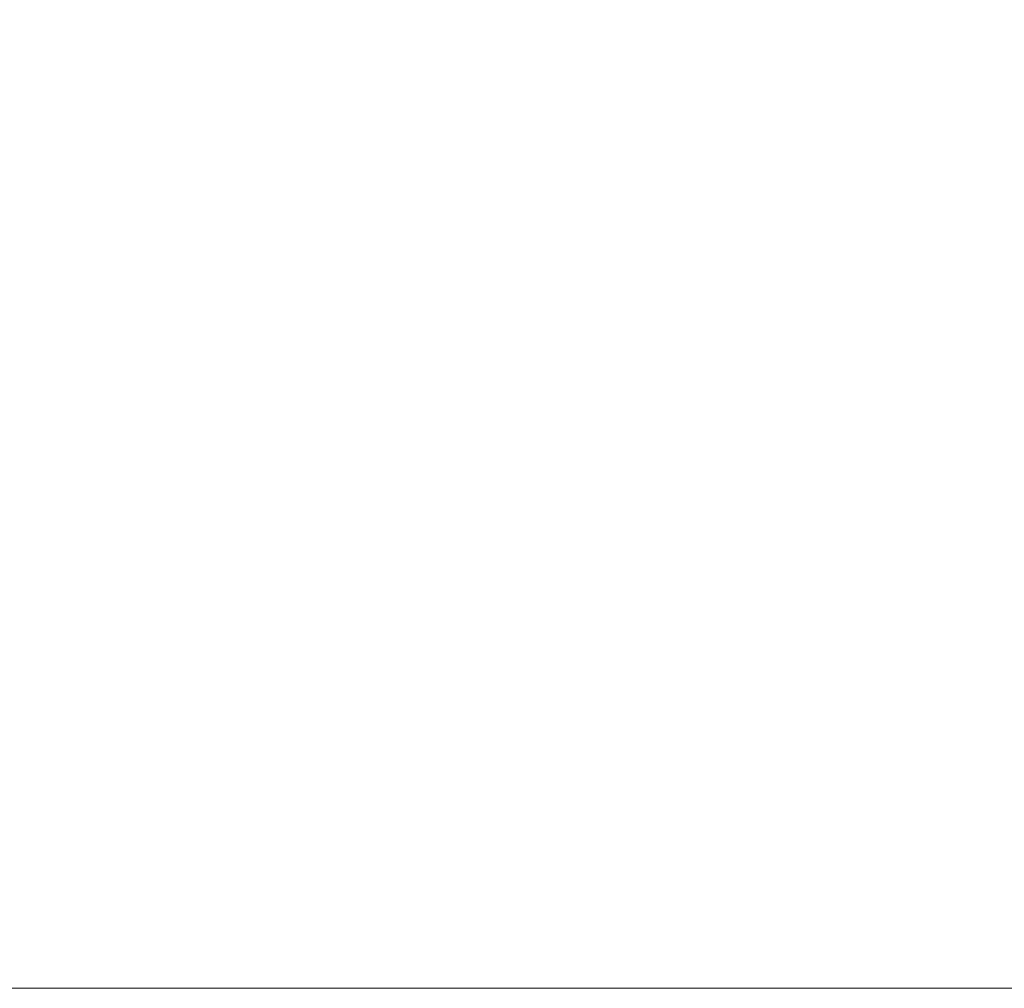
# Model space of a CAD drawing. Extents: x 5346 to 6510, y 24357 to 24612.
# Tile 10 of 18: x 5492 to 5555, y 24357 to 24419. Entities that reach past the tile are written whole.
import ezdxf
from ezdxf.enums import TextEntityAlignment as Align

# ---------------------------------------------------------------- set-up
doc = ezdxf.new("R2010")
doc.units = 0
doc.header["$MEASUREMENT"] = 0
doc.layers.add('B_ANNO_NOPLOT', color=47, linetype='Continuous', lineweight=18, plot=False)
doc.layers.add('B_ANNO_TEXT', color=7, linetype='Continuous', lineweight=18)
doc.styles.add('Annotative', font='calibri.ttf', dxfattribs={"height": 0.0625})

# ---------------------------------------------------------------- blocks, each defined once
blk = doc.blocks.new('*U139')
at = {"layer": 'B_ANNO_NOPLOT', "flags": 128}
blk.add_lwpolyline([(0, 0), (0, 252), (323.928, 252), (323.928, 238.855), (378, 238.855), (378, 40.5), (316.571, 40.5), (316.571, 0)], close=True, dxfattribs=at)
at = {"layer": 'B_ANNO_TEXT', "style": 'Annotative'}
for tag, p in [('NUMB', (319.797, 45.733, 0.842)), ('NAME', (326.372, 45.733, 0.842))]:
    blk.add_attdef(tag, text='', height=1.5, dxfattribs=at).set_placement(p, align=Align.MIDDLE_CENTER)

msp = doc.modelspace()

# ---------------------------------------------------------------- block references
msp.add_blockref('*U139', (5346.317, 24357.096))

doc.saveas('drawing.dxf')
